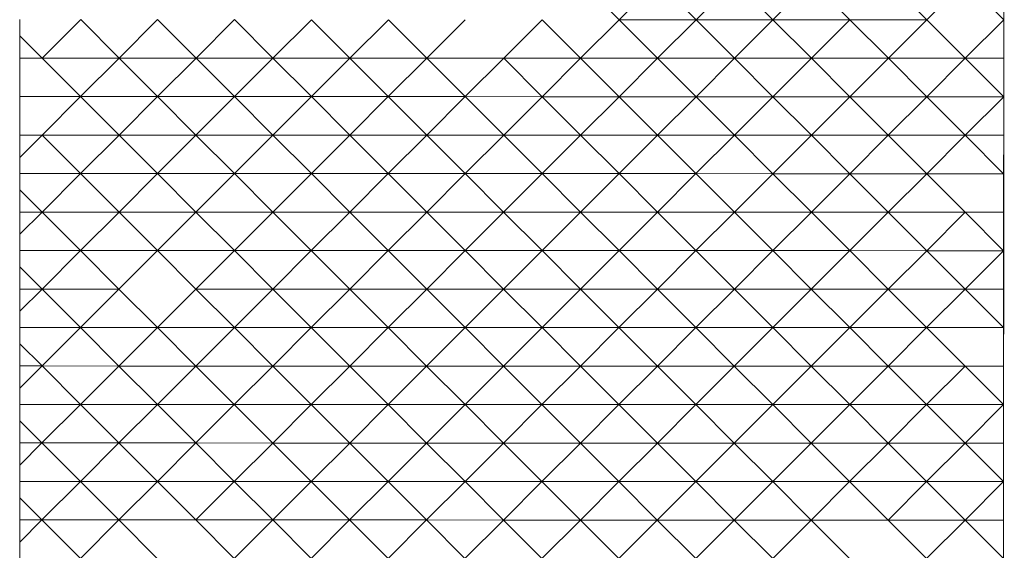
# Model space of a CAD drawing. Header units: metres. Extents: x -16.8 to 37.4, y -31.4 to 22.8.
# Tile 6 of 7: x 17 to 26.1, y -7.8 to -2.9. Entities that reach past the tile are written whole.
import ezdxf

# ---------------------------------------------------------------- set-up
doc = ezdxf.new("R2010")
doc.units = ezdxf.units.M
doc.header["$LTSCALE"] = 0.1
doc.linetypes.add('AUSGEZOGEN', pattern=[0])
doc.layers.add('EU_Cadastre des conduites - Texte', color=7, linetype='AUSGEZOGEN')
doc.layers.add('Standard', color=7, linetype='AUSGEZOGEN', lineweight=13)

# ---------------------------------------------------------------- blocks, each defined once
blk = doc.blocks.new('Baugrube_$F5', base_point=(0, 0, -4.617))
at = {"layer": 'Standard', "color": 7, "linetype": 'AUSGEZOGEN', "lineweight": 13, "transparency": 33554687}
for p, q in [((37.8031, 15.5154), (31.294, 9.0089)), ((24.7848, 15.305), (24.8902, 15.4101)), ((24.6398, 15.1599), (24.7848, 15.305)), ((24.7848, 15.305), (24.7848, 15.0149)), ((24.3895, 14.9096), (24.6398, 15.1599)), ((24.6398, 15.1599), (24.7848, 15.0149)), ((24.7848, 15.0149), (24.7848, 14.5144)), ((25.2855, 15.0149), (24.7848, 15.0149)), ((24.7848, 15.0149), (25.2855, 14.5144)), ((25.2855, 15.0149), (25.2855, 14.5144)), ((24.1389, 14.6596), (24.3895, 14.9096)), ((24.7848, 14.5144), (24.3895, 14.9096)), ((23.994, 14.5144), (24.1389, 14.6596)), ((24.1389, 14.6596), (24.2841, 14.5144)), ((23.8888, 14.409), (23.994, 14.5144)), ((24.2841, 14.5144), (23.994, 14.5144)), ((24.7848, 14.5144), (24.2841, 14.5144)), ((24.2841, 14.5144), (24.2841, 14.0139)), ((24.2841, 14.5144), (24.7848, 14.0139)), ((25.2855, 14.5144), (24.7848, 14.5144)), ((24.7848, 14.5144), (24.7848, 14.0139)), ((24.7848, 14.5144), (25.2855, 14.0139)), ((25.7862, 14.5144), (25.2855, 14.5144)), ((25.2855, 14.5144), (25.2855, 14.0139)), ((25.2855, 14.5144), (25.7862, 14.0139)), ((25.7862, 14.5144), (25.7862, 14.0139)), ((23.7834, 14.303), (23.8888, 14.409)), ((23.8888, 14.409), (24.2841, 14.0139)), ((23.6392, 14.1581), (23.7834, 14.303)), ((23.7834, 14.303), (23.7834, 14.0139)), ((23.4953, 14.0139), (23.6392, 14.1581)), ((23.6392, 14.1581), (23.7834, 14.0139)), ((23.3891, 13.9076), (23.4953, 14.0139)), ((23.7834, 14.0139), (23.4953, 14.0139)), ((24.2841, 14.0139), (23.7834, 14.0139)), ((23.7834, 14.0139), (23.7834, 13.5134)), ((23.7834, 14.0139), (24.2841, 13.5134)), ((24.7848, 14.0139), (24.2841, 14.0139)), ((24.2841, 14.0139), (24.2841, 13.5134)), ((24.2841, 14.0139), (24.7848, 13.5134)), ((25.2855, 14.0139), (24.7848, 14.0139)), ((24.7848, 14.0139), (24.7848, 13.5134)), ((24.7848, 14.0139), (25.2855, 13.5134)), ((25.7862, 14.0139), (25.2855, 14.0139)), ((25.2855, 14.0139), (25.2855, 13.5134)), ((25.2855, 14.0139), (25.7862, 13.5134)), ((26.2869, 14.0139), (25.7862, 14.0139)), ((25.7862, 14.0139), (25.7862, 13.5134)), ((25.7862, 14.0139), (26.2869, 13.5134)), ((26.2869, 14.0139), (26.2869, 13.5134)), ((23.2827, 13.801), (23.3891, 13.9076)), ((23.3891, 13.9076), (23.7834, 13.5134)), ((23.1389, 13.6571), (23.2827, 13.801)), ((23.2827, 13.801), (23.2827, 13.5134)), ((22.9954, 13.5134), (23.1389, 13.6571)), ((23.1389, 13.6571), (23.2827, 13.5134)), ((22.8887, 13.4068), (22.9954, 13.5134)), ((23.2827, 13.5134), (22.9954, 13.5134)), ((23.7834, 13.5134), (23.2827, 13.5134)), ((23.2827, 13.5134), (23.2827, 13.0129)), ((23.2827, 13.5134), (23.7834, 13.0129)), ((24.2841, 13.5134), (23.7834, 13.5134)), ((23.7834, 13.5134), (23.7834, 13.0129)), ((23.7834, 13.5134), (24.2841, 13.0129)), ((24.7848, 13.5134), (24.2841, 13.5134)), ((24.2841, 13.5134), (24.2841, 13.0129)), ((24.2841, 13.5134), (24.7848, 13.0129)), ((25.2855, 13.5134), (24.7848, 13.5134)), ((24.7848, 13.5134), (24.7848, 13.0129)), ((24.7848, 13.5134), (25.2855, 13.0129)), ((25.7862, 13.5134), (25.2855, 13.5134)), ((25.2855, 13.5134), (25.2855, 13.0129)), ((25.2855, 13.5134), (25.7862, 13.0129)), ((26.2869, 13.5134), (25.7862, 13.5134)), ((25.7862, 13.5134), (25.7862, 13.0129)), ((25.7862, 13.5134), (26.2869, 13.0129)), ((26.7876, 13.5134), (26.2869, 13.5134)), ((26.2869, 13.5134), (26.2869, 13.0129)), ((26.2869, 13.5134), (26.7876, 13.0129)), ((26.7876, 13.5134), (26.7876, 13.0129)), ((22.782, 13.3006), (22.8887, 13.4068)), ((22.8887, 13.4068), (23.2827, 13.0129)), ((22.6377, 13.1572), (22.782, 13.3006)), ((22.782, 13.3006), (22.782, 13.0129)), ((22.4933, 13.0129), (22.6377, 13.1572)), ((22.6377, 13.1572), (22.782, 13.0129)), ((22.3871, 12.9072), (22.4933, 13.0129)), ((22.782, 13.0129), (22.4933, 13.0129)), ((23.2827, 13.0129), (22.782, 13.0129)), ((22.782, 13.0129), (22.782, 12.5124)), ((22.782, 13.0129), (23.2827, 12.5124)), ((23.7834, 13.0129), (23.2827, 13.0129)), ((23.2827, 13.0129), (23.2827, 12.5124)), ((23.2827, 13.0129), (23.7834, 12.5124)), ((24.2841, 13.0129), (23.7834, 13.0129)), ((23.7834, 13.0129), (23.7834, 12.5124)), ((24.7848, 13.0129), (24.2841, 13.0129)), ((24.2841, 13.0129), (24.2841, 12.5124)), ((24.2841, 13.0129), (24.7848, 12.5124)), ((25.2855, 13.0129), (24.7848, 13.0129)), ((24.7848, 13.0129), (24.7848, 12.5124)), ((24.7848, 13.0129), (25.2855, 12.5124)), ((25.7862, 13.0129), (25.2855, 13.0129)), ((25.2855, 13.0129), (25.2855, 12.5124)), ((25.2855, 13.0129), (25.7862, 12.5124)), ((26.2869, 13.0129), (25.7862, 13.0129)), ((25.7862, 13.0129), (25.7862, 12.5124)), ((25.7862, 13.0129), (26.2869, 12.5124)), ((26.7876, 13.0129), (26.2869, 13.0129)), ((26.2869, 13.0129), (26.2869, 12.5124)), ((26.2869, 13.0129), (26.7876, 12.5124)), ((27.2883, 13.0129), (26.7876, 13.0129)), ((26.7876, 13.0129), (26.7876, 12.5124)), ((26.7876, 13.0129), (27.2883, 12.5124)), ((27.2883, 13.0129), (27.2883, 12.5124)), ((22.2813, 12.8012), (22.3871, 12.9072)), ((22.3871, 12.9072), (22.782, 12.5124)), ((22.1368, 12.6568), (22.2813, 12.8012)), ((22.2813, 12.8012), (22.2813, 12.5124)), ((21.9924, 12.5124), (22.1368, 12.6568)), ((22.1368, 12.6568), (22.2813, 12.5124)), ((21.8864, 12.4067), (21.9924, 12.5124)), ((22.2813, 12.5124), (21.9924, 12.5124)), ((22.782, 12.5124), (22.2813, 12.5124)), ((22.2813, 12.5124), (22.2813, 12.0119)), ((22.2813, 12.5124), (22.782, 12.0119)), ((23.2827, 12.5124), (22.782, 12.5124)), ((22.782, 12.5124), (22.782, 12.0119)), ((22.782, 12.5124), (23.2827, 12.0119)), ((23.7834, 12.5124), (23.2827, 12.5124)), ((23.2827, 12.5124), (23.2827, 12.0119)), ((23.2827, 12.5124), (23.7834, 12.0119)), ((24.2841, 12.5124), (23.7834, 12.5124)), ((23.7834, 12.5124), (23.7834, 12.0119)), ((23.7834, 12.5124), (24.2841, 12.0119)), ((24.7848, 12.5124), (24.2841, 12.5124)), ((24.2841, 12.5124), (24.2841, 12.0119)), ((24.2841, 12.5124), (24.7848, 12.0119)), ((25.2855, 12.5124), (24.7848, 12.5124)), ((24.7848, 12.5124), (24.7848, 12.0119)), ((24.7848, 12.5124), (25.2855, 12.0119)), ((25.7862, 12.5124), (25.2855, 12.5124)), ((25.2855, 12.5124), (25.2855, 12.0119)), ((25.2855, 12.5124), (25.7862, 12.0119)), ((26.2869, 12.5124), (25.7862, 12.5124)), ((25.7862, 12.5124), (25.7862, 12.0119)), ((25.7862, 12.5124), (26.2869, 12.0119)), ((26.7876, 12.5124), (26.2869, 12.5124)), ((26.2869, 12.5124), (26.2869, 12.0119)), ((26.2869, 12.5124), (26.7876, 12.0119)), ((27.2883, 12.5124), (26.7876, 12.5124)), ((26.7876, 12.5124), (26.7876, 12.0119)), ((26.7876, 12.5124), (27.2883, 12.0119)), ((27.7891, 12.5124), (27.2883, 12.5124)), ((27.2883, 12.5124), (27.2883, 12.0119)), ((27.2883, 12.5124), (27.7891, 12.0119)), ((21.7806, 12.3009), (21.8864, 12.4067)), ((21.8864, 12.4067), (22.2813, 12.0119)), ((21.6359, 12.1566), (21.7806, 12.3009)), ((21.7806, 12.3009), (21.7806, 12.0119)), ((21.4912, 12.0119), (21.6359, 12.1566)), ((21.6359, 12.1566), (21.7806, 12.0119)), ((21.3857, 11.9062), (21.4912, 12.0119)), ((21.7806, 12.0119), (21.4912, 12.0119)), ((22.2813, 12.0119), (21.7806, 12.0119)), ((21.7806, 12.0119), (21.7806, 11.5114)), ((21.7806, 12.0119), (22.2813, 11.5114)), ((22.782, 12.0119), (22.2813, 12.0119)), ((22.2813, 12.0119), (22.2813, 11.5114)), ((22.2813, 12.0119), (22.782, 11.5114)), ((23.2827, 12.0119), (22.782, 12.0119)), ((22.782, 12.0119), (22.782, 11.5114)), ((22.782, 12.0119), (23.2827, 11.5114)), ((23.7834, 12.0119), (23.2827, 12.0119)), ((23.2827, 12.0119), (23.2827, 11.5114)), ((23.2827, 12.0119), (23.7834, 11.5114)), ((24.2841, 12.0119), (23.7834, 12.0119)), ((23.7834, 12.0119), (23.7834, 11.5114)), ((23.7834, 12.0119), (24.2841, 11.5114)), ((24.7848, 12.0119), (24.2841, 12.0119)), ((24.2841, 12.0119), (24.2841, 11.5114)), ((24.2841, 12.0119), (24.7848, 11.5114)), ((25.2855, 12.0119), (24.7848, 12.0119)), ((24.7848, 12.0119), (24.7848, 11.5114)), ((24.7848, 12.0119), (25.2855, 11.5114)), ((25.7862, 12.0119), (25.2855, 12.0119)), ((25.2855, 12.0119), (25.2855, 11.5114)), ((25.2855, 12.0119), (25.7862, 11.5114)), ((26.2869, 12.0119), (25.7862, 12.0119)), ((25.7862, 12.0119), (25.7862, 11.5114)), ((25.7862, 12.0119), (26.2869, 11.5114)), ((26.7876, 12.0119), (26.2869, 12.0119)), ((26.2869, 12.0119), (26.2869, 11.5114)), ((26.2869, 12.0119), (26.7876, 11.5114)), ((27.2883, 12.0119), (26.7876, 12.0119)), ((26.7876, 12.0119), (26.7876, 11.5114)), ((26.7876, 12.0119), (27.2883, 11.5114)), ((27.7891, 12.0119), (27.2883, 12.0119)), ((27.2883, 12.0119), (27.2883, 11.5114)), ((27.2883, 12.0119), (27.7891, 11.5114)), ((28.2898, 12.0119), (27.7891, 12.0119)), ((27.7891, 12.0119), (27.7891, 11.5114)), ((27.7891, 12.0119), (28.2898, 11.5114)), ((28.2898, 12.0119), (28.2898, 11.5114)), ((28.7905, 12.0119), (28.7905, 11.5114)), ((22.2813, 11.5114), (21.7806, 11.5114)), ((22.782, 11.5114), (22.2813, 11.5114)), ((22.2813, 11.5114), (22.2813, 11.0109)), ((22.2813, 11.5114), (22.782, 11.0109)), ((23.2827, 11.5114), (22.782, 11.5114)), ((22.782, 11.5114), (22.782, 11.0109)), ((22.782, 11.5114), (23.2827, 11.0109)), ((23.7834, 11.5114), (23.2827, 11.5114)), ((23.2827, 11.5114), (23.2827, 11.0109)), ((23.2827, 11.5114), (23.7834, 11.0109)), ((24.2841, 11.5114), (23.7834, 11.5114)), ((23.7834, 11.5114), (23.7834, 11.0109)), ((23.7834, 11.5114), (24.2841, 11.0109)), ((24.7848, 11.5114), (24.2841, 11.5114)), ((24.2841, 11.5114), (24.2841, 11.0109)), ((24.2841, 11.5114), (24.7848, 11.0109)), ((25.2855, 11.5114), (24.7848, 11.5114)), ((24.7848, 11.5114), (24.7848, 11.0109)), ((24.7848, 11.5114), (25.2855, 11.0109)), ((25.7862, 11.5114), (25.2855, 11.5114)), ((25.2855, 11.5114), (25.2855, 11.0109)), ((25.2855, 11.5114), (25.7862, 11.0109)), ((26.2869, 11.5114), (25.7862, 11.5114)), ((25.7862, 11.5114), (25.7862, 11.0109)), ((25.7862, 11.5114), (26.2869, 11.0109)), ((26.7876, 11.5114), (26.2869, 11.5114)), ((26.2869, 11.5114), (26.2869, 11.0109)), ((26.2869, 11.5114), (26.7876, 11.0109)), ((27.2883, 11.5114), (26.7876, 11.5114)), ((26.7876, 11.5114), (26.7876, 11.0109)), ((26.7876, 11.5114), (27.2883, 11.0109)), ((27.7891, 11.5114), (27.2883, 11.5114)), ((27.2883, 11.5114), (27.2883, 11.0109)), ((27.2883, 11.5114), (27.7891, 11.0109)), ((28.2898, 11.5114), (27.7891, 11.5114)), ((27.7891, 11.5114), (27.7891, 11.0109)), ((27.7891, 11.5114), (28.2898, 11.0109)), ((28.7905, 11.5114), (28.2898, 11.5114)), ((28.2898, 11.5114), (28.2898, 11.0109)), ((28.2898, 11.5114), (28.7905, 11.0109)), ((29.2912, 11.5114), (28.7905, 11.5114)), ((28.7905, 11.5114), (28.7905, 11.0109)), ((28.7905, 11.5114), (29.2912, 11.0109)), ((29.2912, 11.5114), (29.2912, 11.0109)), ((22.782, 11.0109), (22.782, 10.5104)), ((23.2827, 11.0109), (22.782, 11.0109)), ((22.782, 11.0109), (23.2827, 10.5104)), ((23.7834, 11.0109), (23.2827, 11.0109)), ((23.2827, 11.0109), (23.2827, 10.5104)), ((23.2827, 11.0109), (23.7834, 10.5104)), ((24.2841, 11.0109), (23.7834, 11.0109)), ((23.7834, 11.0109), (23.7834, 10.5104)), ((23.7834, 11.0109), (24.2841, 10.5104)), ((24.7848, 11.0109), (24.2841, 11.0109)), ((24.2841, 11.0109), (24.2841, 10.5104)), ((24.2841, 11.0109), (24.7848, 10.5104)), ((25.2855, 11.0109), (24.7848, 11.0109)), ((24.7848, 11.0109), (24.7848, 10.5104)), ((24.7848, 11.0109), (25.2855, 10.5104)), ((25.7862, 11.0109), (25.2855, 11.0109)), ((25.2855, 11.0109), (25.2855, 10.5104)), ((25.2855, 11.0109), (25.7862, 10.5104)), ((26.2869, 11.0109), (25.7862, 11.0109)), ((25.7862, 11.0109), (25.7862, 10.5104)), ((25.7862, 11.0109), (26.2869, 10.5104)), ((26.7876, 11.0109), (26.2869, 11.0109)), ((26.2869, 11.0109), (26.2869, 10.5104)), ((26.2869, 11.0109), (26.7876, 10.5104)), ((27.2883, 11.0109), (26.7876, 11.0109)), ((26.7876, 11.0109), (26.7876, 10.5104)), ((26.7876, 11.0109), (27.2883, 10.5104)), ((27.7891, 11.0109), (27.2883, 11.0109)), ((27.2883, 11.0109), (27.2883, 10.5104)), ((27.2883, 11.0109), (27.7891, 10.5104)), ((28.2898, 11.0109), (27.7891, 11.0109)), ((27.7891, 11.0109), (27.7891, 10.5104)), ((27.7891, 11.0109), (28.2898, 10.5104)), ((28.7905, 11.0109), (28.2898, 11.0109)), ((28.2898, 11.0109), (28.2898, 10.5104)), ((28.2898, 11.0109), (28.7905, 10.5104)), ((29.2912, 11.0109), (28.7905, 11.0109)), ((28.7905, 11.0109), (28.7905, 10.5104)), ((28.7905, 11.0109), (29.2912, 10.5104)), ((29.7919, 11.0109), (29.2912, 11.0109)), ((29.2912, 11.0109), (29.2912, 10.5104)), ((29.2912, 11.0109), (29.7919, 10.5104)), ((29.7919, 11.0109), (29.7919, 10.5104)), ((23.2827, 10.5104), (22.782, 10.5104)), ((23.7834, 10.5104), (23.2827, 10.5104)), ((23.2827, 10.5104), (23.2827, 10.0099)), ((23.2827, 10.5104), (23.7834, 10.0099)), ((24.2841, 10.5104), (23.7834, 10.5104)), ((23.7834, 10.5104), (23.7834, 10.0099)), ((23.7834, 10.5104), (24.2841, 10.0099)), ((24.7848, 10.5104), (24.2841, 10.5104)), ((24.2841, 10.5104), (24.2841, 10.0099)), ((24.2841, 10.5104), (24.7848, 10.0099)), ((25.2855, 10.5104), (24.7848, 10.5104)), ((24.7848, 10.5104), (24.7848, 10.0099)), ((24.7848, 10.5104), (25.2855, 10.0099)), ((25.7862, 10.5104), (25.2855, 10.5104)), ((25.2855, 10.5104), (25.2855, 10.0099)), ((25.2855, 10.5104), (25.7862, 10.0099)), ((26.2869, 10.5104), (25.7862, 10.5104)), ((25.7862, 10.5104), (25.7862, 10.0099)), ((25.7862, 10.5104), (26.2869, 10.0099)), ((26.7876, 10.5104), (26.2869, 10.5104)), ((26.2869, 10.5104), (26.2869, 10.0099)), ((26.2869, 10.5104), (26.7876, 10.0099)), ((27.2883, 10.5104), (26.7876, 10.5104)), ((26.7876, 10.5104), (26.7876, 10.0099)), ((26.7876, 10.5104), (27.2883, 10.0099)), ((27.7891, 10.5104), (27.2883, 10.5104)), ((27.2883, 10.5104), (27.2883, 10.0099)), ((27.2883, 10.5104), (27.7891, 10.0099)), ((28.2898, 10.5104), (27.7891, 10.5104)), ((27.7891, 10.5104), (27.7891, 10.0099)), ((27.7891, 10.5104), (28.2898, 10.0099)), ((28.7905, 10.5104), (28.2898, 10.5104)), ((28.2898, 10.5104), (28.2898, 10.0099)), ((28.2898, 10.5104), (28.7905, 10.0099)), ((29.2912, 10.5104), (28.7905, 10.5104)), ((28.7905, 10.5104), (28.7905, 10.0099)), ((28.7905, 10.5104), (29.2912, 10.0099)), ((29.7919, 10.5104), (29.2912, 10.5104)), ((29.2912, 10.5104), (29.2912, 10.0099)), ((29.2912, 10.5104), (29.7919, 10.0099)), ((30.2926, 10.5104), (29.7919, 10.5104)), ((29.7919, 10.5104), (29.7919, 10.0099)), ((29.7919, 10.5104), (30.2926, 10.0099)), ((30.2926, 10.5104), (30.2926, 10.0099)), ((23.7834, 10.0099), (23.2827, 10.0099)), ((24.2841, 10.0099), (23.7834, 10.0099)), ((23.7834, 10.0099), (23.7834, 9.5094)), ((23.7834, 10.0099), (24.2841, 9.5094)), ((24.7848, 10.0099), (24.2841, 10.0099)), ((24.2841, 10.0099), (24.2841, 9.5094)), ((24.2841, 10.0099), (24.7848, 9.5094)), ((25.2855, 10.0099), (24.7848, 10.0099)), ((24.7848, 10.0099), (24.7848, 9.5094)), ((24.7848, 10.0099), (25.2855, 9.5094)), ((25.7862, 10.0099), (25.2855, 10.0099)), ((25.2855, 10.0099), (25.2855, 9.5094)), ((25.2855, 10.0099), (25.7862, 9.5094)), ((26.2869, 10.0099), (25.7862, 10.0099)), ((25.7862, 10.0099), (25.7862, 9.5094)), ((25.7862, 10.0099), (26.2869, 9.5094)), ((26.7876, 10.0099), (26.2869, 10.0099)), ((26.2869, 10.0099), (26.2869, 9.5094)), ((26.2869, 10.0099), (26.7876, 9.5094)), ((27.2883, 10.0099), (26.7876, 10.0099)), ((26.7876, 10.0099), (26.7876, 9.5094)), ((26.7876, 10.0099), (27.2883, 9.5094)), ((27.7891, 10.0099), (27.2883, 10.0099)), ((27.2883, 10.0099), (27.2883, 9.5094)), ((27.2883, 10.0099), (27.7891, 9.5094)), ((28.2898, 10.0099), (27.7891, 10.0099)), ((27.7891, 10.0099), (27.7891, 9.5094)), ((27.7891, 10.0099), (28.2898, 9.5094)), ((28.7905, 10.0099), (28.2898, 10.0099)), ((28.2898, 10.0099), (28.2898, 9.5094)), ((28.2898, 10.0099), (28.7905, 9.5094)), ((29.2912, 10.0099), (28.7905, 10.0099)), ((28.7905, 10.0099), (28.7905, 9.5094)), ((28.7905, 10.0099), (29.2912, 9.5094)), ((29.7919, 10.0099), (29.2912, 10.0099)), ((29.2912, 10.0099), (29.2912, 9.5094)), ((29.2912, 10.0099), (29.7919, 9.5094)), ((30.2926, 10.0099), (29.7919, 10.0099)), ((29.7919, 10.0099), (29.7919, 9.5094)), ((29.7919, 10.0099), (30.2926, 9.5094)), ((30.7933, 9.5094), (30.2926, 10.0099)), ((30.2926, 10.0099), (30.2926, 9.5094)), ((30.7933, 10.0099), (30.7933, 9.5094)), ((24.2841, 9.5094), (23.7834, 9.5094)), ((24.7848, 9.5094), (24.2841, 9.5094)), ((24.2841, 9.5094), (24.2841, 9.0089)), ((24.2841, 9.5094), (24.7848, 9.0089)), ((25.2855, 9.5094), (24.7848, 9.5094)), ((24.7848, 9.5094), (24.7848, 9.0089)), ((24.7848, 9.5094), (25.2855, 9.0089)), ((25.7862, 9.5094), (25.2855, 9.5094)), ((25.2855, 9.5094), (25.2855, 9.0089)), ((25.2855, 9.5094), (25.7862, 9.0089)), ((26.2869, 9.5094), (25.7862, 9.5094)), ((25.7862, 9.5094), (25.7862, 9.0089)), ((25.7862, 9.5094), (26.2869, 9.0089)), ((26.7876, 9.5094), (26.2869, 9.5094)), ((26.2869, 9.5094), (26.2869, 9.0089)), ((26.2869, 9.5094), (26.7876, 9.0089)), ((27.2883, 9.5094), (26.7876, 9.5094)), ((26.7876, 9.5094), (26.7876, 9.0089)), ((26.7876, 9.5094), (27.2883, 9.0089)), ((27.7891, 9.5094), (27.2883, 9.5094)), ((27.2883, 9.5094), (27.2883, 9.0089)), ((27.2883, 9.5094), (27.7891, 9.0089)), ((28.2898, 9.5094), (27.7891, 9.5094)), ((27.7891, 9.5094), (27.7891, 9.0089)), ((27.7891, 9.5094), (28.2898, 9.0089)), ((28.7905, 9.5094), (28.2898, 9.5094)), ((28.2898, 9.5094), (28.2898, 9.0089)), ((28.2898, 9.5094), (28.7905, 9.0089)), ((29.2912, 9.5094), (28.7905, 9.5094)), ((28.7905, 9.5094), (28.7905, 9.0089)), ((28.7905, 9.5094), (29.2912, 9.0089)), ((29.7919, 9.5094), (29.2912, 9.5094)), ((29.2912, 9.5094), (29.2912, 9.0089)), ((29.2912, 9.5094), (29.7919, 9.0089)), ((30.2926, 9.5094), (29.7919, 9.5094)), ((29.7919, 9.5094), (29.7919, 9.0089)), ((29.7919, 9.5094), (30.2926, 9.0089)), ((30.7933, 9.5094), (30.2926, 9.5094)), ((30.2926, 9.5094), (30.2926, 9.0089)), ((30.2926, 9.5094), (30.7933, 9.0089)), ((31.294, 9.5094), (30.7933, 9.5094)), ((30.7933, 9.5094), (30.7933, 9.0089)), ((31.294, 9.5094), (31.294, 9.0089)), ((31.5443, 9.2592), (31.294, 9.0089)), ((24.7848, 9.0089), (24.2841, 9.0089)), ((25.2855, 9.0089), (24.7848, 9.0089)), ((24.7848, 9.0089), (24.7848, 8.5084)), ((24.7848, 9.0089), (25.2855, 8.5084)), ((25.7862, 9.0089), (25.2855, 9.0089)), ((25.2855, 9.0089), (25.2855, 8.5084)), ((25.2855, 9.0089), (25.7862, 8.5084)), ((26.2869, 9.0089), (25.7862, 9.0089)), ((25.7862, 9.0089), (25.7862, 8.5084)), ((25.7862, 9.0089), (26.2869, 8.5084)), ((26.7876, 9.0089), (26.2869, 9.0089)), ((26.2869, 9.0089), (26.2869, 8.5084)), ((26.2869, 9.0089), (26.7876, 8.5084)), ((27.2883, 9.0089), (26.7876, 9.0089)), ((26.7876, 9.0089), (26.7876, 8.5084)), ((26.7876, 9.0089), (27.2883, 8.5084)), ((27.7891, 9.0089), (27.2883, 9.0089)), ((27.2883, 9.0089), (27.2883, 8.5084)), ((27.2883, 9.0089), (27.7891, 8.5084)), ((28.2898, 9.0089), (27.7891, 9.0089)), ((27.7891, 9.0089), (27.7891, 8.5084)), ((27.7891, 9.0089), (28.2898, 8.5084)), ((28.7905, 9.0089), (28.2898, 9.0089)), ((28.2898, 9.0089), (28.2898, 8.5084)), ((28.2898, 9.0089), (28.7905, 8.5084)), ((29.2912, 9.0089), (28.7905, 9.0089)), ((28.7905, 9.0089), (28.7905, 8.5084)), ((28.7905, 9.0089), (29.2912, 8.5084)), ((29.7919, 9.0089), (29.2912, 9.0089)), ((29.2912, 9.0089), (29.2912, 8.5084)), ((29.2912, 9.0089), (29.7919, 8.5084)), ((30.2926, 9.0089), (29.7919, 9.0089)), ((29.7919, 9.0089), (29.7919, 8.5084)), ((29.7919, 9.0089), (30.2926, 8.5084)), ((30.7933, 9.0089), (30.2926, 9.0089)), ((30.2926, 9.0089), (30.2926, 8.5084)), ((30.2926, 9.0089), (30.7933, 8.5084)), ((31.294, 9.0089), (30.7933, 9.0089)), ((30.7933, 9.0089), (30.7933, 8.5084)), ((30.7933, 9.0089), (31.0436, 8.7587)), ((31.294, 9.0089), (31.0436, 8.7587)), ((31.294, 9.0089), (31.0436, 8.7587)), ((31.0436, 8.7587), (30.7933, 8.5084)), ((31.0436, 8.7587), (30.7933, 8.5084)), ((25.2855, 8.5084), (24.7848, 8.5084)), ((25.7862, 8.5084), (25.2855, 8.5084)), ((25.2855, 8.5084), (25.2855, 8.0079)), ((25.2855, 8.5084), (25.7862, 8.0079)), ((26.2869, 8.5084), (25.7862, 8.5084)), ((25.7862, 8.5084), (25.7862, 8.0079)), ((25.7862, 8.5084), (26.2869, 8.0079)), ((26.7876, 8.5084), (26.2869, 8.5084)), ((26.2869, 8.5084), (26.2869, 8.0079)), ((26.2869, 8.5084), (26.7876, 8.0079)), ((27.2883, 8.5084), (26.7876, 8.5084)), ((26.7876, 8.5084), (26.7876, 8.0079)), ((26.7876, 8.5084), (27.2883, 8.0079)), ((27.7891, 8.5084), (27.2883, 8.5084)), ((27.2883, 8.5084), (27.2883, 8.0079)), ((27.2883, 8.5084), (27.7891, 8.0079)), ((30.7933, 8.5084), (27.2883, 5.005)), ((28.2898, 8.5084), (27.7891, 8.5084)), ((27.7891, 8.5084), (27.7891, 8.0079)), ((27.7891, 8.5084), (28.2898, 8.0079)), ((28.7905, 8.5084), (28.2898, 8.5084)), ((28.2898, 8.5084), (28.2898, 8.0079)), ((28.2898, 8.5084), (28.7905, 8.0079)), ((29.2912, 8.5084), (28.7905, 8.5084)), ((28.7905, 8.5084), (28.7905, 8.0079)), ((28.7905, 8.5084), (29.2912, 8.0079)), ((29.7919, 8.5084), (29.2912, 8.5084)), ((29.2912, 8.5084), (29.2912, 8.0079)), ((29.2912, 8.5084), (29.7919, 8.0079)), ((30.2926, 8.5084), (29.7919, 8.5084)), ((29.7919, 8.5084), (29.7919, 8.0079)), ((29.7919, 8.5084), (30.2926, 8.0079)), ((30.7933, 8.5084), (30.2926, 8.5084)), ((30.2926, 8.5084), (30.2926, 8.0079)), ((30.2926, 8.5084), (30.5429, 8.2582)), ((30.7933, 8.5084), (30.5429, 8.2582)), ((30.5429, 8.2582), (30.2926, 8.0079)), ((25.7862, 8.0079), (25.2855, 8.0079)), ((26.2869, 8.0079), (25.7862, 8.0079)), ((25.7862, 8.0079), (25.7862, 7.5074)), ((25.7862, 8.0079), (26.2869, 7.5074)), ((26.7876, 8.0079), (26.2869, 8.0079)), ((26.2869, 8.0079), (26.2869, 7.5074)), ((26.2869, 8.0079), (26.7876, 7.5074)), ((27.2883, 8.0079), (26.7876, 8.0079)), ((26.7876, 8.0079), (26.7876, 7.5074)), ((26.7876, 8.0079), (27.2883, 7.5074)), ((27.7891, 8.0079), (27.2883, 8.0079)), ((27.2883, 8.0079), (27.2883, 7.5074)), ((27.2883, 8.0079), (27.7891, 7.5074)), ((28.2898, 8.0079), (27.7891, 8.0079)), ((27.7891, 8.0079), (27.7891, 7.5074)), ((27.7891, 8.0079), (28.2898, 7.5074)), ((28.7905, 8.0079), (28.2898, 8.0079)), ((28.2898, 8.0079), (28.2898, 7.5074)), ((28.2898, 8.0079), (28.7905, 7.5074)), ((29.2912, 8.0079), (28.7905, 8.0079)), ((28.7905, 8.0079), (28.7905, 7.5074)), ((28.7905, 8.0079), (29.2912, 7.5074)), ((29.7919, 8.0079), (29.2912, 8.0079)), ((29.2912, 8.0079), (29.2912, 7.5074)), ((29.2912, 8.0079), (29.7919, 7.5074)), ((30.0422, 7.7577), (29.7919, 8.0079)), ((29.7919, 8.0079), (29.7919, 7.5074)), ((30.2926, 8.0079), (30.0422, 7.7577)), ((30.0422, 7.7577), (29.7919, 7.5074)), ((26.2869, 7.5074), (25.7862, 7.5074)), ((26.7876, 7.5074), (26.2869, 7.5074)), ((26.2869, 7.5074), (26.2869, 7.007)), ((26.2869, 7.5074), (26.7876, 7.007)), ((27.2883, 7.5074), (26.7876, 7.5074)), ((26.7876, 7.5074), (26.7876, 7.007)), ((26.7876, 7.5074), (27.2883, 7.007)), ((27.7891, 7.5074), (27.2883, 7.5074)), ((27.2883, 7.5074), (27.2883, 7.007)), ((27.2883, 7.5074), (27.7891, 7.007)), ((28.2898, 7.5074), (27.7891, 7.5074)), ((27.7891, 7.5074), (27.7891, 7.007)), ((27.7891, 7.5074), (28.2898, 7.007)), ((28.7905, 7.5074), (28.2898, 7.5074)), ((28.2898, 7.5074), (28.2898, 7.007)), ((28.2898, 7.5074), (28.7905, 7.007)), ((29.2912, 7.5074), (28.7905, 7.5074)), ((28.7905, 7.5074), (28.7905, 7.007)), ((28.7905, 7.5074), (29.2912, 7.007)), ((29.7919, 7.5074), (29.2912, 7.5074)), ((29.2912, 7.5074), (29.2912, 7.007)), ((29.2912, 7.5074), (29.5415, 7.2572)), ((29.7919, 7.5074), (29.5415, 7.2572)), ((29.5415, 7.2572), (29.2912, 7.007)), ((26.7876, 7.007), (26.2869, 7.007)), ((27.2883, 7.007), (26.7876, 7.007)), ((26.7876, 7.007), (26.7876, 6.5065)), ((26.7876, 7.007), (27.2883, 6.5065)), ((27.7891, 7.007), (27.2883, 7.007)), ((27.2883, 7.007), (27.2883, 6.5065)), ((27.2883, 7.007), (27.7891, 6.5065)), ((28.2898, 7.007), (27.7891, 7.007)), ((27.7891, 7.007), (27.7891, 6.5065)), ((27.7891, 7.007), (28.2898, 6.5065)), ((28.7905, 7.007), (28.2898, 7.007)), ((28.2898, 7.007), (28.2898, 6.5065)), ((28.2898, 7.007), (28.7905, 6.5065)), ((29.0408, 6.7567), (28.7905, 7.007)), ((28.7905, 7.007), (28.7905, 6.5065)), ((29.2912, 7.007), (29.0408, 6.7567)), ((29.0408, 6.7567), (28.7905, 6.5065)), ((27.2883, 6.5065), (27.2883, 6.006)), ((27.7891, 6.5065), (27.2883, 6.5065)), ((27.2883, 6.5065), (27.7891, 6.006)), ((28.2898, 6.5065), (27.7891, 6.5065)), ((27.7891, 6.5065), (27.7891, 6.006)), ((27.7891, 6.5065), (28.2898, 6.006)), ((28.7905, 6.5065), (28.2898, 6.5065)), ((28.2898, 6.5065), (28.2898, 6.006)), ((28.2898, 6.5065), (28.5401, 6.2562)), ((28.7905, 6.5065), (28.5401, 6.2562)), ((28.5401, 6.2562), (28.2898, 6.006)), ((27.7891, 6.006), (27.2883, 6.006)), ((28.2898, 6.006), (27.7891, 6.006)), ((27.7891, 6.006), (27.7891, 5.5055)), ((27.7891, 6.006), (28.0394, 5.7557)), ((28.2898, 6.006), (28.0394, 5.7557)), ((28.0394, 5.7557), (27.7891, 5.5055))]:
    blk.add_line(p, q, dxfattribs=at)

msp = doc.modelspace()

# ---------------------------------------------------------------- block references
at = {"layer": 'EU_Cadastre des conduites - Texte', "color": 30, "linetype": 'AUSGEZOGEN', "lineweight": 25, "transparency": 33554687, "rotation": 44.9797469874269}
msp.add_blockref('Baugrube_$F5', (10.2783, -31.3784, 431.4), dxfattribs=at)

doc.saveas('drawing.dxf')
